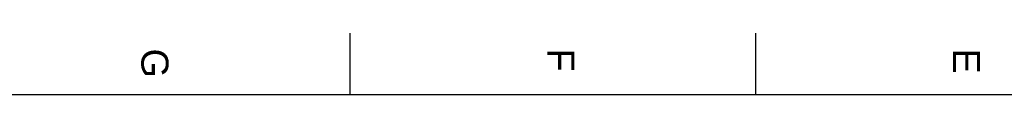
# Model space of a CAD drawing. Header units: millimetres. Extents: x -40 to 419, y 0 to 295.
# Tile 48 of 85: x 62 to 190, y 287 to 295. Entities that reach past the tile are written whole.
import ezdxf

# ---------------------------------------------------------------- set-up
doc = ezdxf.new("R2010")
doc.units = ezdxf.units.MM
doc.layers.add('Marges', color=7, linetype='Continuous')

# ---------------------------------------------------------------- blocks, each defined once
blk = doc.blocks.new('SE5')
at = {"layer": 'Marges', "char_height": 3.5, "attachment_point": 1, "rotation": 270}
for s, insert, width in [('{\\fArial|b0||i0||c0|p34;\\C7;\\H3.5;\\W1.;G}', (81.5, 293), 3.8044), ('{\\fArial|b0||i0||c0|p34;\\C7;\\H3.5;\\W1.;F}', (134, 293), 3.7133), ('{\\fArial|b0||i0||c0|p34;\\C7;\\H3.5;\\W1.;E}', (186.5, 293), 3.7133)]:
    blk.add_mtext(s, dxfattribs=dict(at, insert=insert, width=width))
blk = doc.blocks.new('SE4')
at = {"layer": 'Marges'}
blk.add_blockref('SE5', (0, 0), dxfattribs=at)

msp = doc.modelspace()

# ---------------------------------------------------------------- linework, layer by layer
at = {"layer": 'Marges', "color": 7, "linetype": 'Continuous'}
for p, q in [((105, 287), (105, 295)), ((157.5, 287), (157.5, 295)), ((410, 287), (10, 287))]:
    msp.add_line(p, q, dxfattribs=at)

# ---------------------------------------------------------------- block references
msp.add_blockref('SE4', (0, 0))

doc.saveas('drawing.dxf')
